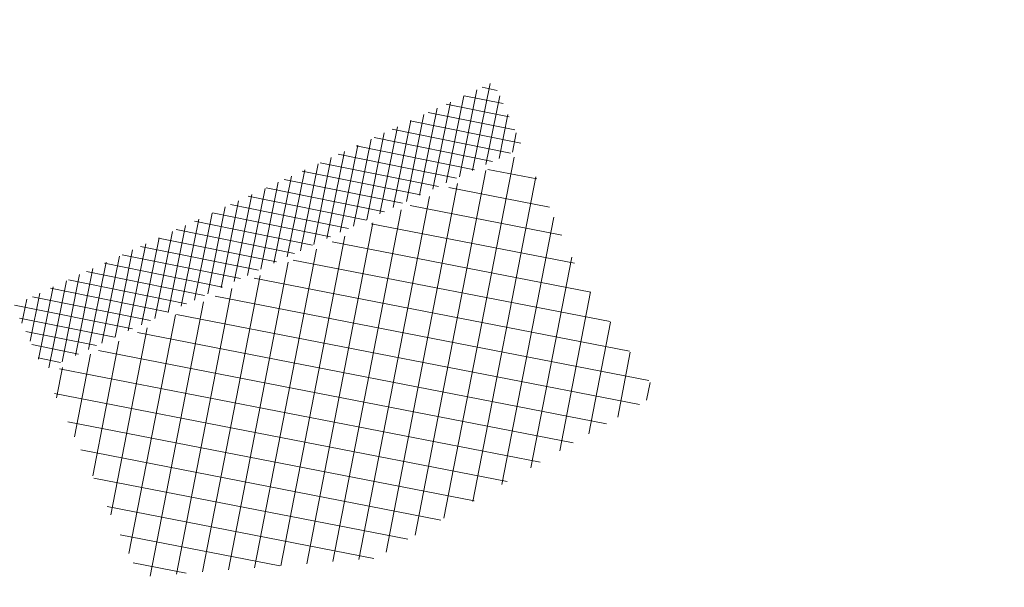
# Model space of a CAD drawing. Header units: metres. Extents: x -623760 to -621447, y -1176907 to -1175520.
# Tile 33 of 39: x -623499 to -623481, y -1176819 to -1176809. Entities that reach past the tile are written whole.
import ezdxf

# ---------------------------------------------------------------- set-up
doc = ezdxf.new("R2010")
doc.units = ezdxf.units.M
doc.layers.add('PIS_Šrafy_Sjezdy SO 121', color=52, linetype='Continuous', lineweight=20)
doc.layers.add('PIS_Šrafy_Vjezdy SO 121', color=31, linetype='Continuous', lineweight=20)

msp = doc.modelspace()

# ---------------------------------------------------------------- hatches: boundary and pattern name
at = {"layer": 'PIS_Šrafy_Sjezdy SO 121'}
h = msp.add_hatch(dxfattribs=at)
h.set_pattern_fill('ANSI37', color=256, scale=0.15, angle=124)
h.paths.add_polyline_path([(-623487.178, -1176815.829), (-623488.643, -1176813.599), (-623489.685, -1176811.266), (-623489.692, -1176811.269), (-623489.9, -1176811.366), (-623490.107, -1176811.462), (-623490.315, -1176811.559), (-623490.405, -1176811.601), (-623490.523, -1176811.655), (-623490.73, -1176811.752), (-623490.938, -1176811.848), (-623491.146, -1176811.945), (-623491.353, -1176812.042), (-623491.561, -1176812.138), (-623491.769, -1176812.235), (-623491.976, -1176812.331), (-623492.184, -1176812.428), (-623492.392, -1176812.524), (-623492.599, -1176812.621), (-623492.807, -1176812.717), (-623493.015, -1176812.814), (-623493.222, -1176812.911), (-623493.43, -1176813.007), (-623493.638, -1176813.104), (-623493.845, -1176813.2), (-623494.053, -1176813.297), (-623494.261, -1176813.393), (-623494.468, -1176813.49), (-623494.676, -1176813.586), (-623494.884, -1176813.683), (-623494.939, -1176813.708), (-623495.091, -1176813.779), (-623495.299, -1176813.876), (-623495.507, -1176813.973), (-623495.714, -1176814.069), (-623495.922, -1176814.166), (-623496.13, -1176814.262), (-623496.337, -1176814.359), (-623496.545, -1176814.455), (-623498.733, -1176815.473), (-623496.961, -1176819.284), (-623492.51, -1176818.932)])
at = {"layer": 'PIS_Šrafy_Vjezdy SO 121'}
h = msp.add_hatch(dxfattribs=at)
h.set_pattern_fill('ANSI37', color=256, scale=0.07, angle=123.58707296)
h.paths.add_polyline_path([(-623507.69, -1176819.527), (-623507.672, -1176819.518), (-623507.409, -1176817.907), (-623507.571, -1176817.983), (-623507.743, -1176818.063), (-623508.087, -1176818.222), (-623508.259, -1176818.302), (-623508.431, -1176818.382), (-623508.603, -1176818.462), (-623508.946, -1176818.622), (-623509.118, -1176818.702), (-623509.152, -1176818.718), (-623509.29, -1176818.782), (-623509.634, -1176818.942), (-623509.806, -1176819.022), (-623509.978, -1176819.102), (-623510.15, -1176819.181), (-623510.322, -1176819.261), (-623510.665, -1176819.421), (-623510.837, -1176819.501), (-623511.009, -1176819.581), (-623511.181, -1176819.661), (-623511.697, -1176819.901), (-623511.869, -1176819.981), (-623512.041, -1176820.061), (-623512.212, -1176820.141), (-623512.384, -1176820.22), (-623512.556, -1176820.3), (-623512.728, -1176820.38), (-623512.9, -1176820.46), (-623513.072, -1176820.54), (-623513.244, -1176820.62), (-623513.416, -1176820.7), (-623513.588, -1176820.78), (-623513.686, -1176820.825), (-623513.759, -1176820.86), (-623514.103, -1176821.02), (-623514.275, -1176821.1), (-623514.447, -1176821.179), (-623515.307, -1176821.579), (-623515.478, -1176821.659), (-623515.822, -1176821.819), (-623515.994, -1176821.899), (-623516.166, -1176821.979), (-623516.338, -1176822.059), (-623516.473, -1176822.121), (-623514.852, -1176822.856), (-623514.737, -1176822.803), (-623514.565, -1176822.723), (-623514.222, -1176822.563), (-623514.05, -1176822.484), (-623513.878, -1176822.404), (-623513.706, -1176822.324), (-623513.534, -1176822.244), (-623513.362, -1176822.164), (-623513.19, -1176822.084), (-623513.117, -1176822.05), (-623513.018, -1176822.004), (-623512.847, -1176821.924), (-623512.675, -1176821.844), (-623512.331, -1176821.684), (-623512.159, -1176821.604), (-623511.987, -1176821.525), (-623511.815, -1176821.445), (-623511.643, -1176821.365), (-623511.471, -1176821.285), (-623511.128, -1176821.125), (-623510.956, -1176821.045), (-623510.784, -1176820.965), (-623510.612, -1176820.885), (-623510.44, -1176820.805), (-623510.268, -1176820.725), (-623510.096, -1176820.645), (-623509.924, -1176820.565), (-623509.752, -1176820.486), (-623509.581, -1176820.406), (-623509.409, -1176820.326), (-623509.237, -1176820.246), (-623509.065, -1176820.166), (-623508.893, -1176820.086), (-623508.721, -1176820.006), (-623508.583, -1176819.942), (-623508.549, -1176819.926), (-623508.377, -1176819.846), (-623508.205, -1176819.766), (-623508.033, -1176819.686), (-623507.862, -1176819.606)])
h.paths.add_polyline_path([(-623489.734, -1176811.178), (-623489.726, -1176811.175), (-623490.276, -1176809.942), (-623490.303, -1176809.954), (-623490.719, -1176810.147), (-623490.926, -1176810.244), (-623491.134, -1176810.341), (-623491.342, -1176810.437), (-623491.549, -1176810.534), (-623491.965, -1176810.727), (-623492.172, -1176810.823), (-623492.38, -1176810.92), (-623492.588, -1176811.016), (-623492.795, -1176811.113), (-623493.003, -1176811.209), (-623493.211, -1176811.306), (-623493.418, -1176811.403), (-623493.626, -1176811.499), (-623494.457, -1176811.885), (-623494.664, -1176811.982), (-623494.872, -1176812.078), (-623495.287, -1176812.272), (-623495.495, -1176812.368), (-623495.55, -1176812.394), (-623495.703, -1176812.465), (-623495.91, -1176812.561), (-623496.118, -1176812.658), (-623496.326, -1176812.754), (-623496.533, -1176812.851), (-623496.741, -1176812.947), (-623496.949, -1176813.044), (-623497.156, -1176813.14), (-623499.344, -1176814.158), (-623498.775, -1176815.382), (-623496.587, -1176814.365), (-623496.379, -1176814.268), (-623496.172, -1176814.172), (-623495.964, -1176814.075), (-623495.549, -1176813.882), (-623495.134, -1176813.689), (-623494.981, -1176813.618), (-623494.926, -1176813.592), (-623494.303, -1176813.303), (-623494.095, -1176813.206), (-623493.888, -1176813.109), (-623492.642, -1176812.53), (-623492.434, -1176812.434), (-623492.226, -1176812.337), (-623491.603, -1176812.047), (-623491.396, -1176811.951), (-623490.773, -1176811.661), (-623490.565, -1176811.565), (-623490.447, -1176811.51), (-623490.357, -1176811.468), (-623490.15, -1176811.372), (-623489.942, -1176811.275)])
h.paths.add_polyline_path([(-623446.147, -1176790.914), (-623445.92, -1176790.808), (-623446.472, -1176789.576), (-623446.716, -1176789.689), (-623447.109, -1176789.872), (-623447.501, -1176790.054), (-623447.893, -1176790.236), (-623448.285, -1176790.419), (-623448.677, -1176790.601), (-623449.069, -1176790.783), (-623450.211, -1176791.314), (-623450.246, -1176791.33), (-623450.638, -1176791.513), (-623451.03, -1176791.695), (-623451.814, -1176792.06), (-623452.014, -1176792.152), (-623451.476, -1176793.391), (-623451.245, -1176793.284), (-623450.461, -1176792.919), (-623450.069, -1176792.737), (-623449.677, -1176792.554), (-623449.642, -1176792.538), (-623449.284, -1176792.372), (-623448.5, -1176792.008), (-623447.716, -1176791.643), (-623446.932, -1176791.278), (-623446.539, -1176791.096)])

doc.saveas('drawing.dxf')
